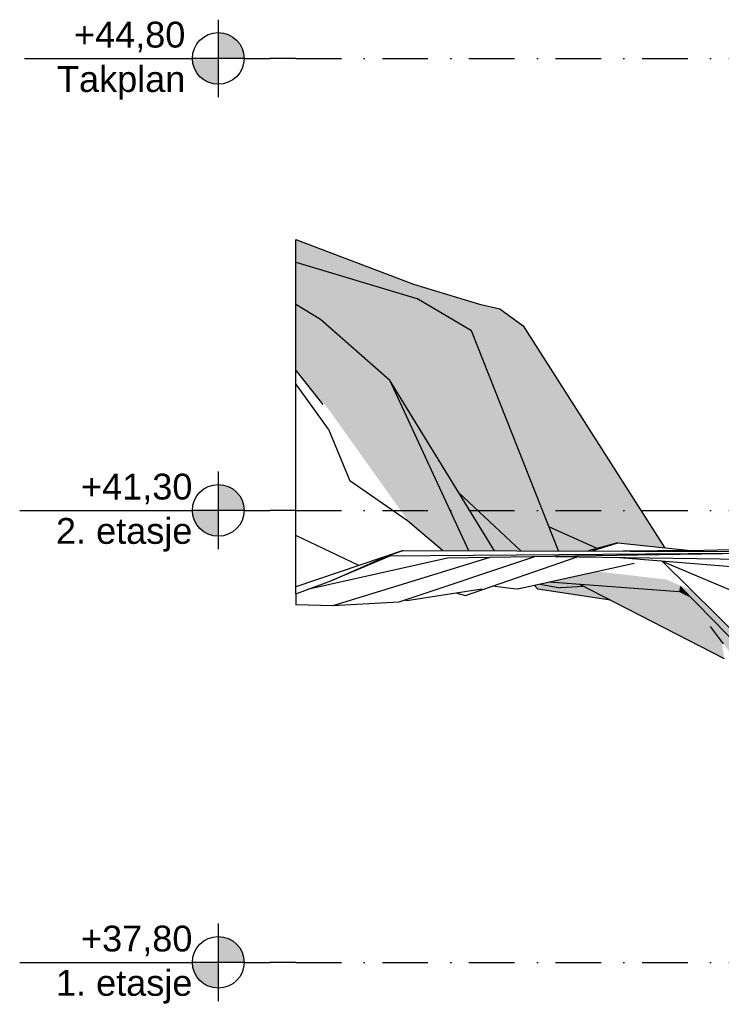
# Model space of a CAD drawing. Header units: millimetres. Extents: x 165469 to 198610573, y -6480348226 to 105421.
# Tile 2 of 42: x 174838517 to 174843947, y -6480310431 to -6480302806. Entities that reach past the tile are written whole.
import ezdxf

# ---------------------------------------------------------------- set-up
doc = ezdxf.new("R2010")
doc.units = ezdxf.units.MM
doc.header["$LTSCALE"] = 0.5
doc.header["$MEASUREMENT"] = 0
doc.linetypes.add('PLINE', pattern=[0])
doc.linetypes.add('Prikk & stiplet', pattern=[1340.555525, 705.555534, -352.777767, 0, -282.222223])
doc.layers.add('711--_E__ Eksisterende terreng(Nye konstruksjoner)', color=7, linetype='Continuous')
doc.styles.add('GENERATED_STYLE_1', font='arial.ttf')

msp = doc.modelspace()

# ---------------------------------------------------------------- hatches: boundary and pattern name
at = {"linetype": 'Continuous'}
for points in [[(174840053.6, -6480303106.2), (174840253.6, -6480303106.2, 0.414214), (174840053.6, -6480302906.2)], [(174840053.6, -6480303106.2), (174839853.6, -6480303106.2, 0.414214), (174840053.6, -6480303306.2)], [(174840053.6, -6480306606.2), (174840253.6, -6480306606.2, 0.414214), (174840053.6, -6480306406.2)], [(174840053.6, -6480306606.2), (174839853.6, -6480306606.2, 0.414214), (174840053.6, -6480306806.2)], [(174840053.6, -6480310106.2), (174840253.6, -6480310106.2, 0.414214), (174840053.6, -6480309906.2)], [(174840053.6, -6480310106.2), (174839853.6, -6480310106.2, 0.414214), (174840053.6, -6480310306.2)]]:
    msp.add_hatch(color=256, dxfattribs=at).paths.add_polyline_path(points)
at = {"layer": '711--_E__ Eksisterende terreng(Nye konstruksjoner)', "linetype": 'Continuous'}
for points in [[(174840653.6, -6480304507.2), (174840653.6, -6480304684.2), (174840922.9, -6480304765.3), (174841565.4, -6480304855.3)], [(174840653.6, -6480304507.2), (174840653.6, -6480304684.2), (174840922.9, -6480304765.3), (174841565.4, -6480304855.3)], [(174842012.8, -6480305216.3), (174841590.5, -6480304966.3), (174840653.6, -6480304684.2), (174840653.6, -6480304692)], [(174842012.8, -6480305216.3), (174841590.5, -6480304966.3), (174840653.6, -6480304684.2), (174840653.6, -6480304692)], [(174840653.6, -6480304777), (174841083.7, -6480305336.6), (174841378.4, -6480305596.3), (174841758.3, -6480306214.5), (174842050.5, -6480306594.8), (174842394.7, -6480306918.8), (174842451.5, -6480306919), (174842012.8, -6480305216.3), (174840653.6, -6480304692)], [(174840653.6, -6480304777), (174841083.7, -6480305336.6), (174841378.4, -6480305596.3), (174841758.3, -6480306214.5), (174842050.5, -6480306594.8), (174842394.7, -6480306918.8), (174842451.5, -6480306919), (174842012.8, -6480305216.3), (174840653.6, -6480304692)], [(174840653.6, -6480304777), (174840653.6, -6480305009.4), (174840844.9, -6480305126.3), (174841083.7, -6480305336.6)], [(174840653.6, -6480304777), (174840653.6, -6480305009.4), (174840844.9, -6480305126.3), (174841083.7, -6480305336.6)], [(174841565.4, -6480304855.3), (174840922.9, -6480304765.3), (174841590.5, -6480304966.3), (174841697, -6480305029.3), (174842081, -6480305136.3), (174842075.2, -6480305010.4)], [(174841565.4, -6480304855.3), (174840922.9, -6480304765.3), (174841590.5, -6480304966.3), (174841697, -6480305029.3), (174842081, -6480305136.3), (174842075.2, -6480305010.4)], [(174840653.6, -6480305009.4), (174840653.6, -6480305091.5), (174840844.9, -6480305126.3)], [(174840653.6, -6480305009.4), (174840653.6, -6480305091.5), (174840844.9, -6480305126.3)], [(174842081, -6480305136.3), (174842414.9, -6480305176.3), (174842233.9, -6480305044.5), (174842075.2, -6480305010.4)], [(174842081, -6480305136.3), (174842414.9, -6480305176.3), (174842233.9, -6480305044.5), (174842075.2, -6480305010.4)], [(174840833.2, -6480305747.7), (174840863.5, -6480305768.2), (174840844.9, -6480305126.3), (174840653.6, -6480305091.5), (174840653.6, -6480305523.2)], [(174840833.2, -6480305747.7), (174840863.5, -6480305768.2), (174840844.9, -6480305126.3), (174840653.6, -6480305091.5), (174840653.6, -6480305523.2)], [(174841697, -6480305029.3), (174841802.2, -6480305091.6), (174842081, -6480305136.3)], [(174841697, -6480305029.3), (174841802.2, -6480305091.6), (174842081, -6480305136.3)], [(174841802.2, -6480305091.6), (174842012.8, -6480305216.3), (174842032.7, -6480305266.5), (174842081, -6480305136.3)], [(174841802.2, -6480305091.6), (174842012.8, -6480305216.3), (174842032.7, -6480305266.5), (174842081, -6480305136.3)], [(174840844.9, -6480305126.3), (174841988.4, -6480306917.7), (174841991.7, -6480306917.7), (174841378.4, -6480305596.3)], [(174840844.9, -6480305126.3), (174840863.5, -6480305768.2), (174840924.9, -6480305847.8), (174841981.9, -6480306917.7), (174841988.4, -6480306917.7)], [(174840844.9, -6480305126.3), (174841988.4, -6480306917.7), (174841991.7, -6480306917.7), (174841378.4, -6480305596.3)], [(174840844.9, -6480305126.3), (174840863.5, -6480305768.2), (174840924.9, -6480305847.8), (174841981.9, -6480306917.7), (174841988.4, -6480306917.7)], [(174842032.7, -6480305266.5), (174842289.8, -6480305916.1), (174842535.8, -6480305906.3), (174842081, -6480305136.3)], [(174842032.7, -6480305266.5), (174842289.8, -6480305916.1), (174842535.8, -6480305906.3), (174842081, -6480305136.3)], [(174842081, -6480305136.3), (174842953.3, -6480306526.3), (174842414.9, -6480305176.3)], [(174842081, -6480305136.3), (174842535.8, -6480305906.3), (174842953.3, -6480306526.3)], [(174842081, -6480305136.3), (174842953.3, -6480306526.3), (174842414.9, -6480305176.3)], [(174842081, -6480305136.3), (174842535.8, -6480305906.3), (174842953.3, -6480306526.3)], [(174843508.1, -6480306894.7), (174842414.9, -6480305176.3), (174842953.3, -6480306526.3), (174843370.5, -6480306880)], [(174843508.1, -6480306894.7), (174842414.9, -6480305176.3), (174842953.3, -6480306526.3), (174843370.5, -6480306880)], [(174842012.8, -6480305216.3), (174842470, -6480306919), (174842687, -6480306919.7)], [(174842470, -6480306919), (174842012.8, -6480305216.3), (174842451.5, -6480306919)], [(174842012.8, -6480305216.3), (174842470, -6480306919), (174842687, -6480306919.7)], [(174842470, -6480306919), (174842012.8, -6480305216.3), (174842451.5, -6480306919)], [(174841378.4, -6480305596.3), (174841991.7, -6480306917.7), (174842190.7, -6480306918.3)], [(174841378.4, -6480305596.3), (174841991.7, -6480306917.7), (174842190.7, -6480306918.3)], [(174841526.9, -6480306693.4), (174841728.5, -6480306865.9), (174841927.9, -6480306917.5), (174841981.9, -6480306917.7), (174840924.9, -6480305847.8)], [(174841526.9, -6480306693.4), (174841728.5, -6480306865.9), (174841927.9, -6480306917.5), (174841981.9, -6480306917.7), (174840924.9, -6480305847.8)], [(174842289.8, -6480305916.1), (174842317, -6480305984.9), (174842535.8, -6480305906.3)], [(174842289.8, -6480305916.1), (174842317, -6480305984.9), (174842535.8, -6480305906.3)], [(174842535.8, -6480305906.3), (174842317, -6480305984.9), (174842361.8, -6480306098.1), (174842952.2, -6480306884.9), (174842952.8, -6480306885.1)], [(174842535.8, -6480305906.3), (174842317, -6480305984.9), (174842361.8, -6480306098.1), (174842952.2, -6480306884.9), (174842952.8, -6480306885.1)], [(174842535.8, -6480305906.3), (174842952.8, -6480306885.1), (174842953.3, -6480306885.3), (174842953.3, -6480306526.3)], [(174842535.8, -6480305906.3), (174842952.8, -6480306885.1), (174842953.3, -6480306885.3), (174842953.3, -6480306526.3)], [(174842952.2, -6480306884.9), (174842361.8, -6480306098.1), (174842613.3, -6480306733.5)], [(174842952.2, -6480306884.9), (174842361.8, -6480306098.1), (174842613.3, -6480306733.5)], [(174841758.3, -6480306214.5), (174841911.5, -6480306463.9), (174842050.5, -6480306594.8)], [(174841758.3, -6480306214.5), (174841911.5, -6480306463.9), (174842050.5, -6480306594.8)], [(174842394.7, -6480306918.8), (174841911.5, -6480306463.9), (174842190.7, -6480306918.3)], [(174842394.7, -6480306918.8), (174841911.5, -6480306463.9), (174842190.7, -6480306918.3)], [(174843370.5, -6480306880), (174842953.3, -6480306526.3), (174843240.5, -6480306866.2)], [(174842953.3, -6480306526.3), (174842953.3, -6480306885.3), (174842987.7, -6480306900.7), (174843147, -6480306856.3), (174843240.5, -6480306866.2)], [(174843370.5, -6480306880), (174842953.3, -6480306526.3), (174843240.5, -6480306866.2)], [(174842953.3, -6480306526.3), (174842953.3, -6480306885.3), (174842987.7, -6480306900.7), (174843147, -6480306856.3), (174843240.5, -6480306866.2)], [(174842987.7, -6480306900.7), (174842613.3, -6480306733.5), (174842687, -6480306919.7), (174842917.3, -6480306920.3)], [(174842987.7, -6480306900.7), (174842613.3, -6480306733.5), (174842687, -6480306919.7), (174842917.3, -6480306920.3)], [(174841728.5, -6480306865.9), (174841788.3, -6480306917.1), (174841927.9, -6480306917.5)], [(174841728.5, -6480306865.9), (174841788.3, -6480306917.1), (174841927.9, -6480306917.5)], [(174842986.2, -6480307079.7), (174842641.7, -6480307156.3), (174843628.8, -6480307196.3), (174843519.3, -6480307141)], [(174842986.2, -6480307079.7), (174842641.7, -6480307156.3), (174843628.8, -6480307196.3), (174843519.3, -6480307141)], [(174842641.7, -6480307156.3), (174842614.1, -6480307162.4), (174843619.2, -6480307236.3), (174843628.8, -6480307196.3)], [(174842641.7, -6480307156.3), (174842614.1, -6480307162.4), (174843619.2, -6480307236.3), (174843628.8, -6480307196.3)], [(174843718.3, -6480307225.7), (174843519.3, -6480307141), (174843628.8, -6480307196.3), (174843721.4, -6480307228.8)], [(174843718.3, -6480307225.7), (174843519.3, -6480307141), (174843628.8, -6480307196.3), (174843721.4, -6480307228.8)], [(174842571.8, -6480307171.8), (174842340.2, -6480307212.7), (174842371.6, -6480307216.3)], [(174842571.8, -6480307171.8), (174842340.2, -6480307212.7), (174842371.6, -6480307216.3)], [(174842545.9, -6480307177.5), (174842500.4, -6480307187.6), (174842528.1, -6480307216.3), (174842699.9, -6480307206.3)], [(174842545.9, -6480307177.5), (174842500.4, -6480307187.6), (174842528.1, -6480307216.3), (174842699.9, -6480307206.3)], [(174842699.9, -6480307206.3), (174842528.1, -6480307216.3), (174843089.1, -6480307301.9), (174843080.2, -6480307297.4)], [(174842699.9, -6480307206.3), (174842528.1, -6480307216.3), (174843089.1, -6480307301.9), (174843080.2, -6480307297.4)], [(174842614.1, -6480307162.4), (174842545.9, -6480307177.5), (174842699.9, -6480307206.3), (174842884, -6480307196.3), (174842852, -6480307179.9)], [(174842614.1, -6480307162.4), (174842545.9, -6480307177.5), (174842699.9, -6480307206.3), (174842884, -6480307196.3), (174842852, -6480307179.9)], [(174842699.9, -6480307206.3), (174843080.2, -6480307297.4), (174842884, -6480307196.3)], [(174842699.9, -6480307206.3), (174843080.2, -6480307297.4), (174842884, -6480307196.3)], [(174842852, -6480307179.9), (174843971.4, -6480307756.3), (174843948.8, -6480307619), (174843946.1, -6480307615.4), (174842861.2, -6480307180.5)], [(174842852, -6480307179.9), (174843971.4, -6480307756.3), (174843948.8, -6480307619), (174843946.1, -6480307615.4), (174842861.2, -6480307180.5)], [(174842871.6, -6480307181.3), (174842861.2, -6480307180.5), (174843946.1, -6480307615.4), (174843864.9, -6480307506.3)], [(174842871.6, -6480307181.3), (174842861.2, -6480307180.5), (174843946.1, -6480307615.4), (174843864.9, -6480307506.3)], [(174843619.2, -6480307236.3), (174842871.6, -6480307181.3), (174843864.9, -6480307506.3)], [(174843619.2, -6480307236.3), (174842871.6, -6480307181.3), (174843864.9, -6480307506.3)], [(174843628.8, -6480307196.3), (174843619.2, -6480307236.3), (174843714.1, -6480307283.5)], [(174843628.8, -6480307196.3), (174843619.2, -6480307236.3), (174843714.1, -6480307283.5)], [(174843619.2, -6480307236.3), (174843864.9, -6480307506.3), (174843915.4, -6480307489.1), (174843714.1, -6480307283.5)], [(174843619.2, -6480307236.3), (174843864.9, -6480307506.3), (174843915.4, -6480307489.1), (174843714.1, -6480307283.5)], [(174843628.8, -6480307196.3), (174844519.3, -6480308106.3), (174844184.8, -6480307687.5), (174843721.4, -6480307228.8)], [(174843628.8, -6480307196.3), (174844519.3, -6480308106.3), (174844184.8, -6480307687.5), (174843721.4, -6480307228.8)], [(174843915.4, -6480307489.1), (174843864.9, -6480307506.3), (174844393.6, -6480308216.3), (174844188.9, -6480307768.6)], [(174843915.4, -6480307489.1), (174843864.9, -6480307506.3), (174844393.6, -6480308216.3), (174844188.9, -6480307768.6)]]:
    msp.add_hatch(color=256, dxfattribs=at).paths.add_polyline_path(points)

# ---------------------------------------------------------------- linework, layer by layer
at = {"linetype": 'PLINE'}
for p, q in [((174840053.6, -6480302806.2), (174840053.6, -6480303406.2)), ((174838553.6, -6480303106.2), (174839853.6, -6480303106.2)), ((174840253.6, -6480303106.2), (174839853.6, -6480303106.2)), ((174840253.6, -6480303106.2), (174840453.6, -6480303106.2)), ((174840553.6, -6480303106.2), (174840453.6, -6480303106.2)), ((174840653.6, -6480303106.2), (174840553.6, -6480303106.2)), ((174840053.6, -6480306306.2), (174840053.6, -6480306906.2)), ((174838516.7, -6480306606.2), (174839853.6, -6480306606.2)), ((174840253.6, -6480306606.2), (174839853.6, -6480306606.2)), ((174840253.6, -6480306606.2), (174840453.6, -6480306606.2)), ((174840553.6, -6480306606.2), (174840453.6, -6480306606.2)), ((174840653.6, -6480306606.2), (174840553.6, -6480306606.2)), ((174840053.6, -6480309806.2), (174840053.6, -6480310406.2)), ((174838516.7, -6480310106.2), (174839853.6, -6480310106.2)), ((174840253.6, -6480310106.2), (174839853.6, -6480310106.2)), ((174840253.6, -6480310106.2), (174840453.6, -6480310106.2)), ((174840553.6, -6480310106.2), (174840453.6, -6480310106.2)), ((174840653.6, -6480310106.2), (174840553.6, -6480310106.2))]:
    msp.add_line(p, q, dxfattribs=at)
at = {"linetype": 'Prikk & stiplet'}
for p, q in [((174840653.6, -6480303106.2), (174865311.5, -6480303106.2)), ((174840653.6, -6480306606.2), (174865311.5, -6480306606.2)), ((174840653.6, -6480310106.2), (174865311.5, -6480310106.2))]:
    msp.add_line(p, q, dxfattribs=at)
at = {"linetype": 'PLINE'}
for centre in [(174840053.6, -6480303106.2), (174840053.6, -6480306606.2), (174840053.6, -6480310106.2)]:
    msp.add_circle(centre, 200, dxfattribs=at)
at = {"layer": '711--_E__ Eksisterende terreng(Nye konstruksjoner)', "linetype": 'PLINE'}
for p, q in [((174840653.6, -6480304507.2), (174841565.4, -6480304855.3)), ((174840653.6, -6480304684.2), (174840653.6, -6480304507.2)), ((174840653.6, -6480304684.2), (174841590.5, -6480304966.3)), ((174840653.6, -6480304692), (174840653.6, -6480304684.2)), ((174840653.6, -6480304777), (174840653.6, -6480304692)), ((174840653.6, -6480305009.4), (174840653.6, -6480304777)), ((174841565.4, -6480304855.3), (174842075.2, -6480305010.4)), ((174840653.6, -6480305009.4), (174840844.9, -6480305126.3)), ((174840653.6, -6480305091.5), (174840653.6, -6480305009.4)), ((174842012.8, -6480305216.3), (174841590.5, -6480304966.3)), ((174842075.2, -6480305010.4), (174842233.9, -6480305044.5)), ((174840653.6, -6480305523.2), (174840653.6, -6480305091.5)), ((174842233.9, -6480305044.5), (174842414.9, -6480305176.3)), ((174840844.9, -6480305126.3), (174841378.4, -6480305596.3)), ((174842414.9, -6480305176.3), (174843508.1, -6480306894.7)), ((174842687, -6480306919.7), (174842012.8, -6480305216.3)), ((174840653.6, -6480305523.2), (174840864, -6480305786.3)), ((174840653.6, -6480305624.6), (174840653.6, -6480305523.2)), ((174840653.6, -6480305625.8), (174840653.6, -6480305624.6)), ((174840906.2, -6480305976.3), (174840653.6, -6480305625.8)), ((174840653.6, -6480305802.6), (174840653.6, -6480305625.8)), ((174841378.4, -6480305596.3), (174841991.7, -6480306917.7)), ((174842190.7, -6480306918.3), (174841378.4, -6480305596.3)), ((174840653.6, -6480305803.7), (174840653.6, -6480305802.6)), ((174840653.6, -6480305806.3), (174840653.6, -6480305803.7)), ((174840653.6, -6480306538.9), (174840653.6, -6480305806.3)), ((174840906.2, -6480305976.3), (174841073.2, -6480306376.3)), ((174841518.5, -6480306686.3), (174841073.2, -6480306376.3)), ((174842394.7, -6480306918.8), (174841911.5, -6480306463.9)), ((174840653.6, -6480306801.5), (174840653.6, -6480306538.9)), ((174841788.3, -6480306917.1), (174841518.5, -6480306686.3)), ((174842987.7, -6480306900.7), (174842613.3, -6480306733.5)), ((174841142.9, -6480307032.3), (174840653.6, -6480306801.5)), ((174840653.6, -6480307185.7), (174840653.6, -6480306801.5)), ((174841484.8, -6480306916.3), (174840653.6, -6480307198.4)), ((174841364.2, -6480306958), (174841484.8, -6480306916.3)), ((174841484.8, -6480306916.3), (174845005.8, -6480306926.3)), ((174843147, -6480306856.3), (174842917.3, -6480306920.3)), ((174842947.4, -6480306920.4), (174843147, -6480306856.3)), ((174843147, -6480306856.3), (174843710.9, -6480306916.3)), ((174843726.6, -6480306916.1), (174843184.4, -6480306921.1)), ((174843503.7, -6480306922), (174844480.9, -6480306896.3)), ((174841827.4, -6480306976.3), (174840744.3, -6480307218.4)), ((174841386.4, -6480306957.9), (174840931.6, -6480307150.3)), ((174842154.6, -6480306971.1), (174840940.7, -6480307346.3)), ((174842501.1, -6480306965.7), (174841450.3, -6480307316.3)), ((174844291.5, -6480306937.5), (174841827.4, -6480306976.3)), ((174841968.6, -6480307266.3), (174842832.6, -6480306965.6)), ((174842662.6, -6480306963.1), (174844719.8, -6480306993.8)), ((174843163, -6480306970.6), (174844987.5, -6480307119.3)), ((174844543.3, -6480307446.3), (174843478.4, -6480306996.3)), ((174844481.6, -6480307981.3), (174843492.5, -6480307002.2)), ((174843271.8, -6480307016.3), (174842571.8, -6480307171.8)), ((174840653.6, -6480307198.4), (174840653.6, -6480307185.7)), ((174840653.6, -6480307251.3), (174840653.6, -6480307198.4)), ((174842094.3, -6480307216.3), (174841514.6, -6480307306.3)), ((174842340.2, -6480307212.7), (174842175.3, -6480307194.3)), ((174842371.6, -6480307216.3), (174842340.2, -6480307212.7)), ((174842571.8, -6480307171.8), (174842371.6, -6480307216.3)), ((174842500.4, -6480307187.6), (174842528.1, -6480307216.3)), ((174843089.1, -6480307301.9), (174842528.1, -6480307216.3)), ((174842545.9, -6480307177.5), (174842699.9, -6480307206.3)), ((174843619.2, -6480307236.3), (174842614.1, -6480307162.4)), ((174842884, -6480307196.3), (174842699.9, -6480307206.3)), ((174843971.4, -6480307756.3), (174842852, -6480307179.9)), ((174843628.8, -6480307196.3), (174844519.3, -6480308106.3)), ((174840653.6, -6480307251.3), (174840653.6, -6480307338.1)), ((174841514.6, -6480307306.3), (174841493.2, -6480307301.9)), ((174841899.7, -6480307246.5), (174841968.6, -6480307266.3)), ((174840940.7, -6480307346.3), (174840653.6, -6480307338.1)), ((174841450.3, -6480307316.3), (174840940.7, -6480307346.3)), ((174843964.9, -6480307640.6), (174843864.9, -6480307506.3))]:
    msp.add_line(p, q, dxfattribs=at)
at = {"layer": '711--_E__ Eksisterende terreng(Nye konstruksjoner)', "linetype": 'PLINE', "flags": 128}
msp.add_lwpolyline([(174840653.6, -6480307251.3), (174840931.6, -6480307150.3), (174841364.2, -6480306958), (174844027.1, -6480306936.6), (174845171.6, -6480306940.5), (174845262.9, -6480306907.1)], dxfattribs=at)

# ---------------------------------------------------------------- texts
at = {"char_height": 200, "attachment_point": 3, "style": 'GENERATED_STYLE_1'}
for s, insert, line_spacing_factor in [('\\A1;{\\pqr;\\pt0;\\fArial|b0|i0|c0|p0;\\W1.000000;+44,80\\P\\pqr;\\pt0;\\fArial|b0|i0|c0|p0;\\W1.000000;\\fArial|b0|i0|c0|p0;\\W1.000000;\\fArial|b0|i0|c0|p0;\\W1.000000;Takplan}', (174839799, -6480302822), 1.031908), ('\\A1;{\\pqr;\\pt0;\\fArial|b0|i0|c0|p0;\\W1.000000;+41,30\\P\\pqr;\\pt0;\\fArial|b0|i0|c0|p0;\\W1.000000;\\fArial|b0|i0|c0|p0;\\W1.000000;\\fArial|b0|i0|c0|p0;\\W1.000000;2. etasje}', (174839853.6, -6480306322), 1.029493), ('\\A1;{\\pqr;\\pt0;\\fArial|b0|i0|c0|p0;\\W1.000000;+37,80\\P\\pqr;\\pt0;\\fArial|b0|i0|c0|p0;\\W1.000000;\\fArial|b0|i0|c0|p0;\\W1.000000;\\fArial|b0|i0|c0|p0;\\W1.000000;1. etasje}', (174839853.6, -6480309822), 1.029493)]:
    msp.add_mtext(s, dxfattribs=dict(at, insert=insert, line_spacing_factor=line_spacing_factor))

doc.saveas('drawing.dxf')
